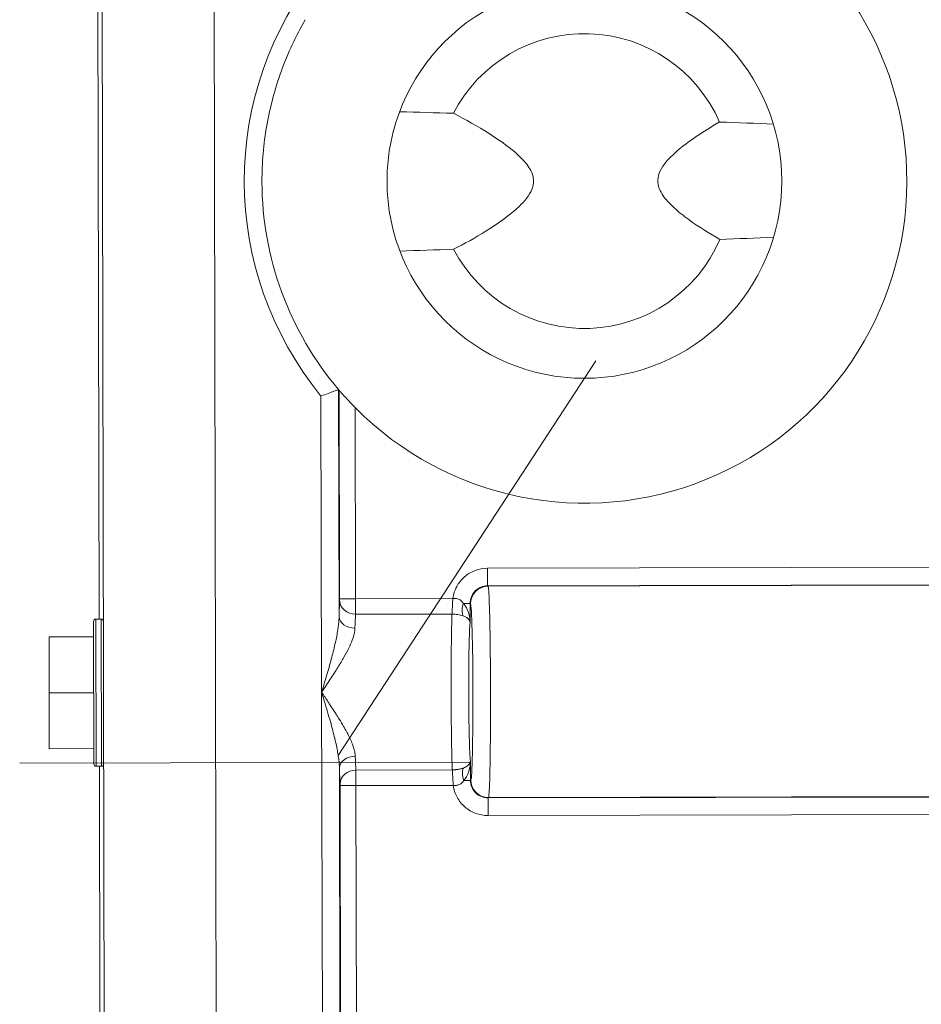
# Model space of a CAD drawing. Extents: x 1 to 669, y 0 to 417.
# Tile 211 of 256: x 319.96 to 321.87, y 279.57 to 281.66. Entities that reach past the tile are written whole.
import ezdxf

# ---------------------------------------------------------------- set-up
doc = ezdxf.new("R2010")
doc.units = 0
doc.header["$LTSCALE"] = 12
doc.header["$MEASUREMENT"] = 0
doc.layers.get('0').update_dxf_attribs({"linetype": 'CONTINUOUS'})
doc.layers.add('X', color=1, linetype='CONTINUOUS')

# ---------------------------------------------------------------- blocks, each defined once
blk = doc.blocks.new('GASTRAIN RIGHT')
at = {"layer": 'X', "lineweight": 0}
for p, q in [((298.73, 293.377), (298.7116, 302.1965)), ((298.9489, 302.197), (298.9673, 293.3775)), ((298.7058, 300.4708), (298.7126, 297.2329)), ((299.22, 296.9431), (299.766, 297.7809)), ((299.1848, 297.0777), (299.1834, 297.7064)), ((299.2218, 297.2381), (299.2208, 297.72)), ((299.223, 297.2761), (299.2221, 297.7184)), ((299.2558, 297.6818), (299.2567, 297.2762)), ((299.5367, 297.3409), (300.591, 297.3431)), ((299.5367, 297.3409), (299.5368, 297.3035)), ((299.5368, 297.3035), (300.5815, 297.3057)), ((299.5378, 297.3026), (299.5368, 297.3035)), ((299.5378, 297.3026), (300.5766, 297.3048)), ((299.2567, 297.2762), (299.223, 297.2761)), ((299.2567, 297.2762), (299.4629, 297.2766)), ((299.4995, 297.2661), (299.4852, 297.2661)), ((299.4857, 297.2655), (299.4857, 297.2655)), ((299.5005, 297.2651), (299.4995, 297.2661)), ((299.4995, 297.2661), (299.4996, 297.2248)), ((298.7017, 296.9253), (298.7011, 297.2281)), ((298.7058, 297.2328), (298.7172, 297.2329)), ((298.7065, 296.9206), (298.7058, 297.2328)), ((298.7179, 296.9206), (298.7172, 297.2329)), ((299.4612, 297.2435), (299.2567, 297.2431)), ((298.6066, 297.1951), (298.7011, 297.1953)), ((298.6066, 297.1951), (298.6068, 297.0765)), ((298.6068, 297.0765), (298.7014, 297.0767)), ((298.6068, 297.0765), (298.6071, 296.9578)), ((299.1924, 293.4154), (299.1848, 297.0777)), ((298.7016, 296.958), (298.6071, 296.9578)), ((299.5002, 296.9291), (298.5444, 296.9271)), ((298.7065, 296.9206), (298.7179, 296.9206)), ((298.7133, 296.9206), (298.7144, 296.3854)), ((299.2218, 296.9286), (299.2218, 296.9286)), ((299.2293, 293.628), (299.2225, 296.9174)), ((299.2574, 296.9126), (299.4619, 296.913)), ((299.5003, 296.8906), (299.5002, 296.9319)), ((299.5003, 296.8906), (299.5013, 296.8916)), ((299.2239, 296.8795), (299.2305, 293.7144)), ((299.2575, 296.8795), (299.2239, 296.8795)), ((299.2575, 296.8795), (299.2641, 293.7145)), ((299.4637, 296.88), (299.2587, 296.8795)), ((299.486, 296.8906), (299.5003, 296.8906)), ((300.5824, 296.8555), (299.5378, 296.8533)), ((299.5387, 296.8543), (299.5378, 296.8533)), ((299.5378, 296.816), (299.5378, 296.8533)), ((300.5776, 296.8565), (299.5387, 296.8543)), ((300.5921, 296.8182), (299.5378, 296.816))]:
    blk.add_line(p, q, dxfattribs=at)
blk.add_circle((299.7421, 298.1626), 0.4186, dxfattribs=at)
for centre, radius, start, end in [((299.7421, 298.1626), 0.6839, 224.678, 67.3569), ((299.7421, 298.1626), 0.7213, 141.0032, 219.2365), ((299.7421, 298.1626), 0.6839, 149.9566, 160.011), ((299.7421, 298.1626), 0.3129, 23.5967, 152.6517), ((299.7421, 298.1626), 0.6839, 170.0654, 180.1199), ((299.7421, 298.1626), 0.6839, 180.1199, 220.336), ((299.7421, 298.1626), 0.3129, 207.588, 336.6431), ((298.7058, 297.2281), 0.00475, 90.1199, 180.1199), ((298.7172, 297.2281), 0.00475, 0.1199, 90.1199), ((298.7065, 296.9253), 0.00475, 180.1199, 270.1199), ((298.7178, 296.9253), 0.00475, 270.1199, 0.1199)]:
    blk.add_arc(centre, radius, start, end, dxfattribs=at)
at = {"layer": 'X', "lineweight": 0, "extrusion": (-2.22858e-16, -1.7289e-21, -1)}
blk.add_ellipse((296.8367, 207.7895), major_axis=(90.5185, -2.5705), ratio=1, start_param=-1.571426, end_param=-1.570167, dxfattribs=at)
at = {"layer": 'X', "lineweight": 0, "extrusion": (-2.22858e-16, -1.91735e-27, -1)}
blk.add_ellipse((292.9086, 298.1483), major_axis=(8.5657, 0.0179), ratio=0.026177, start_param=-0.589403, end_param=-0.565013, dxfattribs=at)
at = {"layer": 'X', "lineweight": 0, "extrusion": (-2.22858e-16, -1.92428e-27, -1)}
blk.add_ellipse((292.9086, 298.1483), major_axis=(8.5657, 0.0179), ratio=0.026177, start_param=0.565013, end_param=0.589403, dxfattribs=at)
at = {"layer": 'X', "lineweight": 0, "extrusion": (-2.22858e-16, -3.97996e-21, -1)}
blk.add_ellipse((296.4586, 388.5228), major_axis=(-90.507, -2.9492), ratio=1, start_param=-1.571426, end_param=-1.570167, dxfattribs=at)
at = {"layer": 'X', "lineweight": 0, "extrusion": (0, 0, -1)}
for centre, major_axis, ratio, start_param, end_param in [((299.4824, 297.9414), (-0.3139, 0.3686), 0.707944, -1.572879, -1.568712), ((299.5008, 297.0784), (-0.0004, 0.1868), 0.026171, 0.025834, 3.115759), ((299.2597, 297.0778), (-0.0004, 0.1869), 0.030842, -0.756277, -0.485314), ((299.5007, 297.0784), (0.0003, -0.1495), 0.026172, 0.201088, 2.940554), ((299.2597, 297.078), (-0.0004, 0.1869), 0.030843, -2.656282, -2.385316), ((299.2261, 297.0779), (-0.0005, 0.2206), 0.026207, -2.656219, -2.385253), ((299.2238, 296.8795), (0.00001, -0.00374), 0.026177, -2.656328, -1.570847)]:
    blk.add_ellipse(centre, major_axis=major_axis, ratio=ratio, start_param=start_param, end_param=end_param, dxfattribs=at)
at = {"layer": 'X', "lineweight": 0, "extrusion": (-2.20567e-16, -3.54027e-19, -1)}
blk.add_ellipse((299.5379, 297.2652), major_axis=(0.0264, 0.0265), ratio=0.999315, start_param=-2.35605, end_param=-0.785741, dxfattribs=at)
at = {"layer": 'X', "lineweight": 0}
for centre, major_axis, ratio, start_param, end_param in [((299.2261, 297.0777), (0.0005, -0.2206), 0.026302, -2.656218, -2.385263), ((299.2566, 297.2729), (-0.0336, 0.0016), 0.884199, 0.056047, 1.614625), ((299.2574, 296.8795), (-0.0001, 0.0374), 0.002619, -1.57079, -0.485543)]:
    blk.add_ellipse(centre, major_axis=major_axis, ratio=ratio, start_param=start_param, end_param=end_param, dxfattribs=at)
at = {"layer": 'X', "lineweight": 0, "extrusion": (7.48432e-22, 4.67468e-19, -1)}
blk.add_ellipse((299.2229, 297.2761), major_axis=(0.00001, -0.00374), ratio=0.026177, start_param=-1.5707, end_param=-0.485334, dxfattribs=at)
at = {"layer": 'X', "lineweight": 0, "extrusion": (3.19196e-21, 4.47653e-19, -1)}
blk.add_ellipse((299.2566, 297.2762), major_axis=(0.0001, -0.0374), ratio=0.002477, start_param=-1.570774, end_param=-0.485523, dxfattribs=at)
at = {"layer": 'X', "lineweight": 0, "extrusion": (-2.62371e-16, 3.55404e-17, -1)}
blk.add_ellipse((299.5082, 297.2661), major_axis=(0.017, 0.0333), ratio=0.570254, start_param=-2.711036, end_param=-1.856088, dxfattribs=at)
at = {"layer": 'X', "lineweight": 0, "extrusion": (-2.22446e-16, -4.27521e-19, -1)}
blk.add_ellipse((299.2554, 297.2382), major_axis=(-0.0336, 0.0009), ratio=0.727131, start_param=-1.590795, end_param=-0.03801, dxfattribs=at)
at = {"layer": 'X', "lineweight": 0, "extrusion": (-2.22513e-16, 5.02988e-18, -1)}
blk.add_ellipse((299.2561, 296.9175), major_axis=(-0.0336, -0.001), ratio=0.727096, start_param=0.038138, end_param=1.590966, dxfattribs=at)
at = {"layer": 'X', "lineweight": 0, "extrusion": (-2.22858e-16, -1.54074e-33, -1)}
blk.add_ellipse((299.2213, 296.9381), major_axis=(0.00055, -0.00948), ratio=0.000037, start_param=0, end_param=0.000147, dxfattribs=at)
at = {"layer": 'X', "lineweight": 0, "extrusion": (-2.22508e-16, 2.59977e-18, -1)}
blk.add_ellipse((299.2574, 296.8828), major_axis=(-0.0336, -0.0017), ratio=0.884206, start_param=0.055957, end_param=1.614562, dxfattribs=at)
at = {"layer": 'X', "lineweight": 0, "extrusion": (-1.50916e-16, 1.57804e-18, -1)}
blk.add_ellipse((299.5089, 296.8906), major_axis=(-0.0171, 0.0332), ratio=0.570278, start_param=-1.285822, end_param=-0.430575, dxfattribs=at)
at = {"layer": 'X', "lineweight": 0, "extrusion": (-2.20566e-16, -4.61426e-19, -1)}
blk.add_ellipse((299.5386, 296.8916), major_axis=(-0.0265, 0.0264), ratio=0.999315, start_param=-2.355852, end_param=-0.785538, dxfattribs=at)
at = {"layer": 'X', "lineweight": 0}
for points in [[(299.0685, 298.2806), (299.0754, 298.32), (299.0857, 298.3588), (299.0994, 298.3964)], [(299.2208, 297.72), (299.2208, 297.72), (299.2208, 297.72), (299.2208, 297.72)], [(299.4629, 297.2766), (299.4643, 297.2858), (299.4698, 297.3024), (299.4867, 297.3238), (299.5102, 297.3377), (299.5275, 297.3408), (299.5367, 297.3409)], [(299.4852, 297.2661), (299.4873, 297.2639), (299.4911, 297.259), (299.4957, 297.2497), (299.4987, 297.2384), (299.4995, 297.2296), (299.4996, 297.2248)], [(299.2555, 297.2137), (299.2554, 297.2102), (299.2543, 297.2023), (299.25, 297.1883), (299.2428, 297.1719), (299.2326, 297.1527), (299.2195, 297.1306), (299.2035, 297.1058), (299.1913, 297.0873), (299.1848, 297.0777)], [(299.5002, 296.9319), (299.5002, 296.9319), (299.5002, 296.9319), (299.5002, 296.9319)], [(299.5378, 296.816), (299.5286, 296.8161), (299.5113, 296.8191), (299.4878, 296.8329), (299.4707, 296.8541), (299.4652, 296.8708), (299.4637, 296.88)]]:
    blk.add_open_spline(points, degree=3, dxfattribs=at)
for points, knots in [([(299.4648, 298.0177), (299.4868, 298.029), (299.5105, 298.0422), (299.5591, 298.0727), (299.5842, 298.09), (299.6145, 298.1192), (299.6255, 298.1317), (299.6324, 298.1489), (299.6337, 298.1536), (299.6345, 298.1632), (299.6341, 298.168), (299.6317, 298.1785), (299.6293, 298.1836), (299.6238, 298.1929), (299.6207, 298.1972), (299.6107, 298.2093), (299.6031, 298.2165), (299.5785, 298.2377), (299.5599, 298.2507), (299.5157, 298.2788), (299.49, 298.2933), (299.4642, 298.3063)], [-4.899432, -4.899432, -4.899432, -4.899432, -4.702502, -4.702502, -4.484932, -4.484932, -4.37824, -4.37824, -4.344104, -4.344104, -4.309968, -4.309968, -4.262561, -4.262561, -4.215154, -4.215154, -4.120339, -4.120339, -3.93071, -3.93071, -3.703615, -3.703615, -3.703615, -3.703615]), ([(300.0288, 298.2879), (300.0096, 298.2768), (299.9907, 298.2649), (299.953, 298.2385), (299.9342, 298.2242), (299.914, 298.2015), (299.9093, 298.1956), (299.9019, 298.1828), (299.8992, 298.1759), (299.8975, 298.1633), (299.8979, 298.1572), (299.9011, 298.1454), (299.9038, 298.1397), (299.9136, 298.124), (299.9225, 298.1147), (299.9419, 298.097), (299.9524, 298.0887), (299.9851, 298.065), (300.0082, 298.0507), (300.0293, 298.0386)], [-0.9363689, -0.9363689, -0.9363689, -0.9363689, -0.7693319, -0.7693319, -0.5878052, -0.5878052, -0.5349553, -0.5349553, -0.4821055, -0.4821055, -0.4384486, -0.4384486, -0.3947918, -0.3947918, -0.2960938, -0.2960938, -0.1973959, -0.1973959, 0, 0, 0, 0]), ([(299.2208, 297.72), (299.2207, 297.7199), (299.2199, 297.7196), (299.2167, 297.7185), (299.2141, 297.7175), (299.2074, 297.715), (299.2032, 297.7135), (299.1939, 297.7101), (299.1888, 297.7083), (299.1836, 297.7064), (299.1835, 297.7064), (299.1834, 297.7064)], [-0.152282, -0.152282, -0.152282, -0.152282, -0.1197645, -0.1197645, -0.0819709, -0.0819709, -0.0416177, -0.0416177, 0, 0, 0.0004632, 0.0004632, 0.0004632, 0.0004632]), ([(299.2221, 297.7184), (299.2222, 297.7184), (299.2223, 297.7181), (299.2231, 297.7173), (299.2237, 297.7166), (299.2259, 297.714), (299.228, 297.7116), (299.2336, 297.7053), (299.2377, 297.7008), (299.2466, 297.6912), (299.2513, 297.6863), (299.2558, 297.6818)], [0.3179386, 0.3179386, 0.3179386, 0.3179386, 0.3317569, 0.3317569, 0.3478092, 0.3478092, 0.3799138, 0.3799138, 0.4282544, 0.4282544, 0.476595, 0.476595, 0.476595, 0.476595]), ([(299.4995, 297.2661), (299.4995, 297.2756), (299.5035, 297.2856), (299.5104, 297.2926), (299.5174, 297.2995), (299.5273, 297.3035), (299.5368, 297.3035)], [0.0000232, 0.0000232, 0.0000232, 0.0000232, 0.5000098, 0.5000098, 0.5000098, 0.9999918, 0.9999918, 0.9999918, 0.9999918]), ([(299.5387, 296.8543), (299.5392, 296.8548), (299.5396, 296.8584), (299.5405, 296.871), (299.5409, 296.8802), (299.5416, 296.9035), (299.5419, 296.9176), (299.5424, 296.9497), (299.5426, 296.9676), (299.5429, 297.0059), (299.543, 297.0263), (299.5431, 297.0679), (299.543, 297.089), (299.5428, 297.1306), (299.5426, 297.151), (299.5422, 297.1893), (299.5419, 297.2072), (299.5412, 297.2393), (299.5409, 297.2534), (299.54, 297.2767), (299.5396, 297.2858), (299.5387, 297.2985), (299.5383, 297.302), (299.5378, 297.3026)], [0, 0, 0, 0, 0.090909, 0.090909, 0.181818, 0.181818, 0.272727, 0.272727, 0.363636, 0.363636, 0.454545, 0.454545, 0.545455, 0.545455, 0.636364, 0.636364, 0.727273, 0.727273, 0.818182, 0.818182, 0.909091, 0.909091, 1, 1, 1, 1]), ([(299.4629, 297.2766), (299.4627, 297.2721), (299.4625, 297.2676), (299.4621, 297.2592), (299.462, 297.2552), (299.4616, 297.2485), (299.4614, 297.2456), (299.4612, 297.2435)], [0, 0, 0, 0, 0.3333333, 0.3333333, 0.6666667, 0.6666667, 1, 1, 1, 1]), ([(299.4852, 297.2661), (299.4837, 297.2686), (299.4805, 297.273), (299.4732, 297.2764), (299.4665, 297.2771), (299.4629, 297.2766)], [0.0000544, 0.0000544, 0.0000544, 0.0000544, 0.3333333, 0.6666667, 1, 1, 1, 1]), ([(299.4852, 297.2661), (299.4837, 297.2686), (299.4805, 297.273), (299.4732, 297.2764), (299.4665, 297.2771), (299.4629, 297.2766)], [0.0000544, 0.0000544, 0.0000544, 0.0000544, 0.3333333, 0.6666667, 1, 1, 1, 1]), ([(299.4907, 297.259), (299.4908, 297.2589), (299.4926, 297.256), (299.4946, 297.2518), (299.4962, 297.2472), (299.4965, 297.2461)], [0.2394866, 0.2394866, 0.2394866, 0.2394866, 0.25, 0.5, 0.57586, 0.57586, 0.57586, 0.57586]), ([(299.2218, 297.2381), (299.2218, 297.2362), (299.2217, 297.2342), (299.2212, 297.225), (299.2203, 297.2175), (299.2177, 297.2011), (299.2159, 297.1922), (299.2117, 297.173), (299.2091, 297.1627), (299.2034, 297.1407), (299.2001, 297.129), (299.1948, 297.1109), (299.1929, 297.1045), (299.1888, 297.0913), (299.1868, 297.0845), (299.1848, 297.0777)], [0, 0, 0, 0, 0.039572, 0.039572, 0.184018, 0.184018, 0.350195, 0.350195, 0.541402, 0.541402, 0.757604, 0.757604, 0.874523, 0.874523, 1, 1, 1, 1]), ([(299.2218, 297.2381), (299.2218, 297.2362), (299.2217, 297.2342), (299.2212, 297.225), (299.2203, 297.2175), (299.2177, 297.2011), (299.2159, 297.1922), (299.2117, 297.173), (299.2091, 297.1627), (299.2034, 297.1407), (299.2001, 297.129), (299.1948, 297.1109), (299.1929, 297.1045), (299.1888, 297.0913), (299.1868, 297.0845), (299.1848, 297.0777)], [0, 0, 0, 0, 0.039572, 0.039572, 0.184018, 0.184018, 0.350195, 0.350195, 0.541402, 0.541402, 0.757604, 0.757604, 0.874523, 0.874523, 1, 1, 1, 1]), ([(299.4594, 297.0783), (299.4594, 297.0952), (299.4594, 297.1122), (299.4595, 297.1448), (299.4596, 297.1605), (299.46, 297.1894), (299.4602, 297.2026), (299.4606, 297.2258), (299.4609, 297.2357), (299.4612, 297.2435)], [0, 0, 0, 0, 0.25, 0.25, 0.5, 0.5, 0.75, 0.75, 1, 1, 1, 1]), ([(299.4848, 297.2399), (299.483, 297.2405), (299.4812, 297.241), (299.4773, 297.2419), (299.4753, 297.2423), (299.4713, 297.2429), (299.4693, 297.2431), (299.4652, 297.2434), (299.4632, 297.2435), (299.4612, 297.2435)], [0, 0, 0, 0, 0.25, 0.25, 0.5, 0.5, 0.75, 0.75, 1, 1, 1, 1]), ([(299.4848, 297.2399), (299.4873, 297.239), (299.4895, 297.238), (299.4932, 297.2358), (299.4947, 297.2346), (299.4975, 297.2316), (299.4985, 297.2297), (299.4994, 297.2269), (299.4995, 297.2259), (299.4996, 297.2248)], [0, 0, 0, 0, 0.2339911, 0.2339911, 0.4773061, 0.4773061, 0.8178545, 0.8178545, 1, 1, 1, 1]), ([(299.1848, 297.0777), (299.1872, 297.0695), (299.1897, 297.0613), (299.1945, 297.0456), (299.1967, 297.0381), (299.2009, 297.024), (299.2028, 297.0172), (299.2064, 297.0044), (299.208, 296.9983), (299.211, 296.9867), (299.2124, 296.9812), (299.2148, 296.9707), (299.2158, 296.9658), (299.2169, 296.9606), (299.2169, 296.9603), (299.2178, 296.9559), (299.2186, 296.9518), (299.2199, 296.9438), (299.2205, 296.9398), (299.2215, 296.9325), (299.2218, 296.929), (299.2223, 296.9229), (299.2224, 296.9201), (299.2225, 296.9174)], [0, 0, 0, 0, 0.152068, 0.152068, 0.287862, 0.287862, 0.410743, 0.410743, 0.522379, 0.522379, 0.62388, 0.62388, 0.716433, 0.716433, 0.721887, 0.721887, 0.800635, 0.800635, 0.876709, 0.876709, 0.944997, 0.944997, 1, 1, 1, 1]), ([(299.256, 296.942), (299.256, 296.9441), (299.2557, 296.9465), (299.2553, 296.9489), (299.2551, 296.9504), (299.2547, 296.9521), (299.2544, 296.9537), (299.2541, 296.955), (299.2537, 296.9563), (299.2533, 296.9577), (299.2524, 296.9608), (299.2513, 296.9641), (299.25, 296.9676), (299.2487, 296.9711), (299.2471, 296.9748), (299.2453, 296.9787), (299.2445, 296.9805), (299.2436, 296.9823), (299.2427, 296.9842), (299.2416, 296.9865), (299.2404, 296.9888), (299.2391, 296.9912), (299.2371, 296.9951), (299.2349, 296.9991), (299.2324, 297.0034), (299.2321, 297.004), (299.2318, 297.0046), (299.2314, 297.0052), (299.2286, 297.0101), (299.2255, 297.0153), (299.2221, 297.0207), (299.2212, 297.0222), (299.2202, 297.0237), (299.2192, 297.0253), (299.2167, 297.0293), (299.214, 297.0335), (299.2112, 297.0378), (299.2087, 297.0418), (299.206, 297.0459), (299.2032, 297.0501), (299.2018, 297.0523), (299.2003, 297.0545), (299.1988, 297.0568), (299.1944, 297.0635), (299.1897, 297.0705), (299.1848, 297.0777)], [0, 0, 0, 0, 0.087419, 0.087419, 0.087419, 0.142857, 0.142857, 0.142857, 0.185709, 0.185709, 0.185709, 0.284518, 0.284518, 0.284518, 0.383615, 0.383615, 0.383615, 0.428571, 0.428571, 0.428571, 0.483328, 0.483328, 0.483328, 0.571429, 0.571429, 0.571429, 0.583869, 0.583869, 0.583869, 0.685597, 0.685597, 0.685597, 0.714286, 0.714286, 0.714286, 0.788552, 0.788552, 0.788552, 0.857143, 0.857143, 0.857143, 0.892967, 0.892967, 0.892967, 1, 1, 1, 1]), ([(299.4619, 296.913), (299.4615, 296.9209), (299.4612, 296.9308), (299.4607, 296.9539), (299.4604, 296.9672), (299.46, 296.9961), (299.4598, 297.0117), (299.4596, 297.0444), (299.4595, 297.0613), (299.4594, 297.0783)], [0, 0, 0, 0, 0.25, 0.25, 0.5, 0.5, 0.75, 0.75, 1, 1, 1, 1]), ([(299.4855, 296.9167), (299.4845, 296.9164), (299.4836, 296.9161), (299.4817, 296.9156), (299.4808, 296.9154), (299.4796, 296.9151), (299.4793, 296.915), (299.4779, 296.9147), (299.4768, 296.9145), (299.4751, 296.9142), (299.4745, 296.9141), (299.4734, 296.9139), (299.4729, 296.9139), (299.4713, 296.9136), (299.4702, 296.9135), (299.4688, 296.9134), (299.4683, 296.9133), (299.4673, 296.9133), (299.4667, 296.9132), (299.4651, 296.9131), (299.4641, 296.9131), (299.4626, 296.913), (299.4623, 296.913), (299.4619, 296.913)], [0, 0, 0, 0, 0.132628, 0.132628, 0.25, 0.25, 0.287546, 0.287546, 0.432513, 0.432513, 0.5, 0.5, 0.568615, 0.568615, 0.698253, 0.698253, 0.75, 0.75, 0.82427, 0.82427, 0.951826, 0.951826, 1, 1, 1, 1]), ([(299.4637, 296.88), (299.4635, 296.8845), (299.4633, 296.889), (299.4631, 296.8932), (299.4629, 296.8974), (299.4627, 296.9013), (299.4625, 296.9047), (299.4623, 296.9081), (299.4621, 296.9109), (299.4619, 296.913)], [0, 0, 0, 0, 0.3333333, 0.3333333, 0.3333333, 0.6666667, 0.6666667, 0.6666667, 1, 1, 1, 1]), ([(299.4855, 296.9167), (299.4871, 296.9173), (299.4903, 296.9187), (299.4944, 296.9212), (299.4975, 296.9242), (299.4995, 296.9277), (299.5001, 296.9304), (299.5002, 296.9319)], [0, 0, 0, 0, 0.2, 0.4, 0.6, 0.8, 0.9995567, 0.9995567, 0.9995567, 0.9995567]), ([(299.5002, 296.9319), (299.5002, 296.9272), (299.4998, 296.9227), (299.4991, 296.9187), (299.4989, 296.9174), (299.4986, 296.9161), (299.4983, 296.9149), (299.4977, 296.9123), (299.497, 296.9097), (299.4961, 296.9074), (299.4953, 296.905), (299.4943, 296.9029), (299.4933, 296.9008), (299.4928, 296.8999), (299.4922, 296.8989), (299.4917, 296.898), (299.49, 296.8952), (299.488, 296.8927), (299.486, 296.8906)], [0.0002571, 0.0002571, 0.0002571, 0.0002571, 0.2499996, 0.2499996, 0.2499996, 0.3275137, 0.3275137, 0.3275137, 0.4999992, 0.4999992, 0.4999992, 0.6685551, 0.6685551, 0.6685551, 0.7499988, 0.7499988, 0.7499988, 0.9999694, 0.9999694, 0.9999694, 0.9999694]), ([(299.4637, 296.88), (299.4649, 296.8798), (299.466, 296.8798), (299.4671, 296.8798), (299.4682, 296.8798), (299.4692, 296.8799), (299.4702, 296.88), (299.4713, 296.8801), (299.4724, 296.8803), (299.4733, 296.8806), (299.4735, 296.8806), (299.4736, 296.8806), (299.4737, 296.8806), (299.4747, 296.8809), (299.4757, 296.8812), (299.4766, 296.8816), (299.4778, 296.8821), (299.4789, 296.8827), (299.4799, 296.8834), (299.4803, 296.8836), (299.4807, 296.8839), (299.481, 296.8842), (299.4818, 296.8849), (299.4825, 296.8856), (299.4832, 296.8864), (299.4842, 296.8876), (299.4851, 296.889), (299.486, 296.8906)], [0, 0, 0, 0, 0.1057714, 0.1057714, 0.1057714, 0.2076264, 0.2076264, 0.2076264, 0.3197028, 0.3197028, 0.3197028, 0.3333292, 0.3333292, 0.3333292, 0.4489278, 0.4489278, 0.4489278, 0.6042395, 0.6042395, 0.6042395, 0.6666584, 0.6666584, 0.6666584, 0.797155, 0.797155, 0.797155, 0.9999738, 0.9999738, 0.9999738, 0.9999738]), ([(299.5378, 296.8533), (299.5282, 296.8533), (299.5183, 296.8573), (299.5113, 296.8642), (299.5043, 296.8711), (299.5003, 296.8811), (299.5003, 296.8906)], [0, 0, 0, 0, 0.4999904, 0.4999904, 0.4999904, 0.9999654, 0.9999654, 0.9999654, 0.9999654])]:
    blk.add_open_spline(points, degree=3, knots=knots, dxfattribs=at)

msp = doc.modelspace()

# ---------------------------------------------------------------- block references
msp.add_blockref('GASTRAIN RIGHT', (21.41103, -16.84587))

doc.saveas('drawing.dxf')
